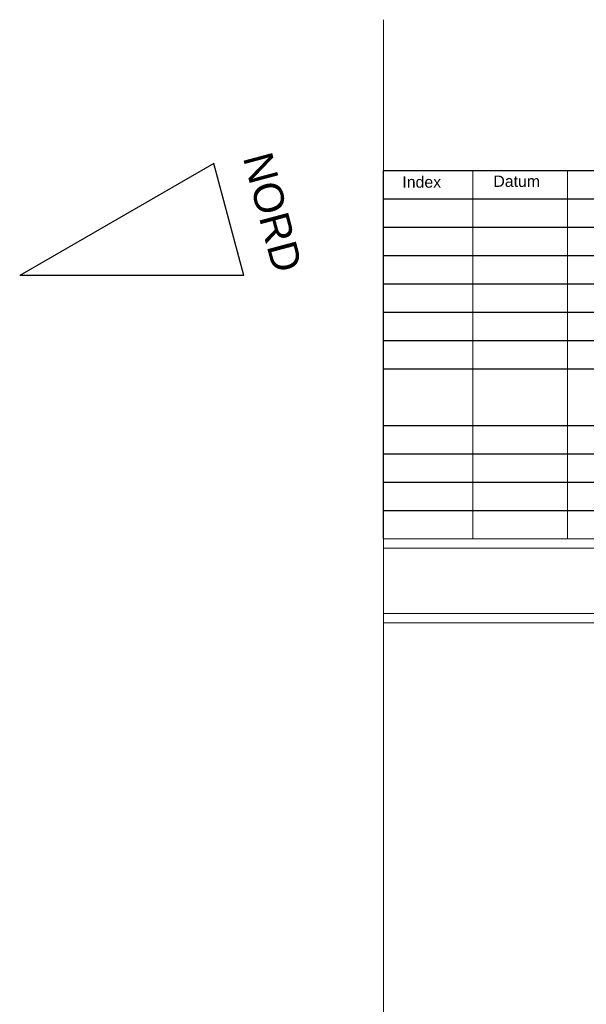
# Model space of a CAD drawing. Header units: metres. Extents: x -15 to 143, y -45 to 47.
# Tile 21 of 41: x 75 to 87, y 25 to 46. Entities that reach past the tile are written whole.
import ezdxf
from ezdxf.enums import TextEntityAlignment as Align

# ---------------------------------------------------------------- set-up
doc = ezdxf.new("R2010")
doc.units = ezdxf.units.M
doc.header["$LTSCALE"] = 0.0125
doc.layers.add('X_YYY_STF__8', color=7, linetype='Continuous')
doc.styles.add('Arial', font='arial.ttf')

msp = doc.modelspace()

# ---------------------------------------------------------------- linework, layer by layer
at = {"layer": 'X_YYY_STF__8', "lineweight": 0}
for p, q in [((82.905, 5.115), (82.905, 46.277)), ((84.801, 43.085), (84.801, 35.285)), ((86.801, 43.085), (86.801, 35.285)), ((99.901, 35.285), (82.905, 35.285)), ((82.905, 35.285), (99.901, 35.285)), ((82.905, 33.504), (99.901, 33.504))]:
    msp.add_line(p, q, dxfattribs=at)
at = {"layer": 'X_YYY_STF__8', "linetype": 'Continuous'}
for p, q in [((79.314, 43.233), (75.204, 40.86)), ((79.95, 40.859), (79.314, 43.233)), ((79.95, 40.859), (75.208, 40.859))]:
    msp.add_line(p, q, dxfattribs=at)
at = {"layer": 'X_YYY_STF__8', "lineweight": 0, "ltscale": 0.2}
for p, q in [((82.905, 35.085), (99.901, 35.085)), ((82.905, 35.085), (99.901, 35.085)), ((82.905, 33.704), (99.901, 33.705))]:
    msp.add_line(p, q, dxfattribs=at)
at = {"layer": 'X_YYY_STF__8'}
for points in [[(82.905, 41.285), (82.905, 43.085), (99.901, 43.085)], [(82.905, 40.685), (82.905, 42.485), (99.901, 42.485)], [(82.905, 40.085), (82.905, 41.885), (99.901, 41.885)], [(82.905, 39.485), (82.905, 41.285), (99.901, 41.285)], [(82.905, 38.885), (82.905, 40.685), (99.901, 40.685)], [(82.905, 37.685), (82.905, 40.085), (99.901, 40.085)], [(82.905, 37.085), (82.905, 39.485), (99.901, 39.485)], [(82.905, 36.485), (82.905, 38.885), (99.901, 38.885)], [(82.905, 37.085), (82.905, 37.685), (99.901, 37.685)], [(82.905, 36.485), (82.905, 37.085), (99.901, 37.085)], [(82.905, 35.885), (82.905, 36.485), (99.901, 36.485)], [(82.905, 35.285), (82.905, 35.885), (99.901, 35.885)]]:
    msp.add_lwpolyline(points, dxfattribs=at)

# ---------------------------------------------------------------- texts
at = {"layer": 'X_YYY_STF__8', "linetype": 'Continuous', "style": 'Arial'}
msp.add_text('NORD', height=0.625, rotation=285, dxfattribs=at).set_placement((79.747, 43.312), align=Align.BOTTOM_LEFT)
at = {"layer": 'X_YYY_STF__8', "style": 'Arial'}
for s, p in [('Index', (83.307, 42.648)), ('Datum', (85.234, 42.665))]:
    msp.add_text(s, height=0.24, dxfattribs=at).set_placement(p, align=Align.BOTTOM_LEFT)

doc.saveas('drawing.dxf')
